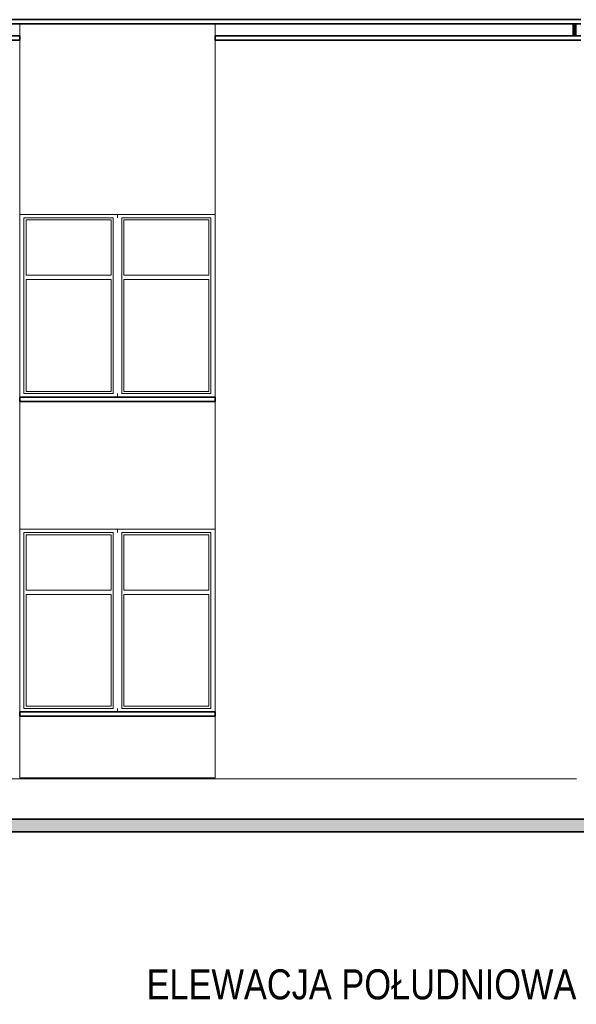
# Model space of a CAD drawing. Extents: x -289599 to -184549, y 66678 to 295474.
# Tile 103 of 256: x -274120 to -267631, y 68904 to 80384. Entities that reach past the tile are written whole.
import ezdxf

# ---------------------------------------------------------------- set-up
doc = ezdxf.new("R2010")
doc.units = 0
doc.header["$MEASUREMENT"] = 0
doc.linetypes.add('Wipeout_Contour', pattern=[1000, 0, -1000])
for name, color, linetype, lineweight in [('Arch opisy_Nr_Pióra__21', 8, 'Continuous', 9), ('Model blacharka_Nr_Pióra__20', 8, 'Continuous', 100), ('Model blacharka_Nr_Pióra__26', 8, 'Continuous', 35), ('Model drzwi_Nr_Pióra__87', 8, 'Continuous', 20), ('Model teren_Nr_Pióra__26', 8, 'Continuous', 35), ('Model Ściany_Nr_Pióra__7', 8, 'Continuous', 13), ('Model Ściany_Nr_Pióra__87', 8, 'Continuous', 20)]:
    doc.layers.add(name, color=color, linetype=linetype, lineweight=lineweight)
for name, color, linetype in [('Model blacharka', 8, 'Continuous'), ('Model drzwi', 8, 'Continuous'), ('Model Ściany', 8, 'Continuous')]:
    doc.layers.add(name, color=color, linetype=linetype)
doc.styles.add('GENERATED_STYLE_7', font='ARIALN.TTF')

msp = doc.modelspace()

# ---------------------------------------------------------------- linework, layer by layer
at = {"layer": 'Model teren_Nr_Pióra__26', "linetype": 'Continuous'}
msp.add_line((-286128, 70914), (-260835, 70914), dxfattribs=at)

# ---------------------------------------------------------------- texts
at = {"layer": 'Arch opisy_Nr_Pióra__21', "linetype": 'Continuous', "insert": (-267630, 69312), "char_height": 350, "attachment_point": 3, "style": 'GENERATED_STYLE_7'}
msp.add_mtext('{ELEWACJA POŁUDNIOWA}', dxfattribs=at)

# ---------------------------------------------------------------- wipeouts: each hides what was drawn before it
at = {"color": 254, "linetype": 'Wipeout_Contour', "lineweight": 0, "ltscale": 1332522.498937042}
msp.add_wipeout([(-281330, 80334), (-267580, 80334), (-267580, 80384), (-281330, 80384)], dxfattribs=at).dxf.layer = 'Model blacharka'
at = {"color": 254, "linetype": 'Wipeout_Contour', "lineweight": 0, "ltscale": 1318631.723572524}
msp.add_wipeout([(-274120, 72264), (-271840, 72264), (-271840, 72314), (-274120, 72314)], dxfattribs=at).dxf.layer = 'Model blacharka'
at = {"color": 254, "linetype": 'Wipeout_Contour', "lineweight": 0, "ltscale": 1321489.940965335}
msp.add_wipeout([(-274120, 74444), (-271840, 74444), (-271840, 75934), (-274120, 75934)], dxfattribs=at).dxf.layer = 'Model drzwi'
at = {"color": 254, "linetype": 'Wipeout_Contour', "lineweight": 0, "ltscale": 1313510.355528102}
msp.add_wipeout([(-271840, 80144), (-271840, 79084), (-267630, 79084), (-267630, 80144)], dxfattribs=at).dxf.layer = 'Model Ściany'
at = {"color": 254, "linetype": 'Wipeout_Contour', "lineweight": 0, "ltscale": 1327686.102808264}
msp.add_wipeout([(-274120, 78074), (-274120, 76024), (-274070, 76024), (-274070, 78074)], dxfattribs=at).dxf.layer = 'Model Ściany'
at = {"color": 254, "linetype": 'Wipeout_Contour', "lineweight": 0, "ltscale": 1323470.35822941}
msp.add_wipeout([(-273030, 78074), (-273030, 76024), (-272980, 76024), (-272980, 78074)], dxfattribs=at).dxf.layer = 'Model Ściany'

# ---------------------------------------------------------------- next in the draw order: wipeouts: each hides what was drawn before it
at = {"color": 254, "linetype": 'Wipeout_Contour', "lineweight": 0, "ltscale": 1314003.043439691}
msp.add_wipeout([(-271840, 80144), (-267580, 80144), (-267580, 80194), (-271840, 80194)], dxfattribs=at).dxf.layer = 'Model blacharka'
at = {"color": 254, "linetype": 'Wipeout_Contour', "lineweight": 0, "ltscale": 1318260.636396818}
msp.add_wipeout([(-274120, 71544), (-271840, 71544), (-271840, 72264), (-274120, 72264)], dxfattribs=at).dxf.layer = 'Model drzwi'
at = {"color": 254, "linetype": 'Wipeout_Contour', "lineweight": 0, "ltscale": 1631607.068282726}
msp.add_wipeout([(-268550, 78904), (-268550, 75154), (-267630, 75154), (-267630, 79084), (-268550, 79084)], dxfattribs=at).dxf.layer = 'Model Ściany'
at = {"color": 254, "linetype": 'Wipeout_Contour', "lineweight": 0, "ltscale": 1989956.525616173}
msp.add_wipeout([(-274120, 78074), (-274070, 78074), (-273030, 78074), (-272980, 78074), (-272980, 78114), (-274120, 78114)], dxfattribs=at).dxf.layer = 'Model Ściany'
at = {"color": 254, "linetype": 'Wipeout_Contour', "lineweight": 0, "ltscale": 1986778.639413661}
msp.add_wipeout([(-274120, 75984), (-272980, 75984), (-272980, 76024), (-273030, 76024), (-274070, 76024), (-274120, 76024)], dxfattribs=at).dxf.layer = 'Model Ściany'

# ---------------------------------------------------------------- next in the draw order: wipeouts: each hides what was drawn before it
at = {"color": 254, "linetype": 'Wipeout_Contour', "lineweight": 0, "ltscale": 1314239.368121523}
msp.add_wipeout([(-271840, 80334), (-271840, 80194), (-267650, 80194), (-267650, 80334)], dxfattribs=at).dxf.layer = 'Model blacharka'
at = {"color": 254, "linetype": 'Wipeout_Contour', "lineweight": 0, "ltscale": 1642151.100630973}
msp.add_wipeout([(-271840, 79084), (-271840, 75934), (-271840, 75154), (-268550, 75154), (-268550, 79084)], dxfattribs=at).dxf.layer = 'Model Ściany'
at = {"color": 254, "linetype": 'Wipeout_Contour', "lineweight": 0, "ltscale": 1325220.793928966}
msp.add_wipeout([(-273055, 76049), (-273055, 77354), (-274045, 77354), (-274045, 76049)], dxfattribs=at).dxf.layer = 'Model Ściany'

# ---------------------------------------------------------------- next in the draw order: linework, layer by layer
at = {"layer": 'Model blacharka_Nr_Pióra__20', "linetype": 'Continuous'}
msp.add_line((-267650, 80194), (-267650, 80334), dxfattribs=at)

# ---------------------------------------------------------------- next in the draw order: wipeouts: each hides what was drawn before it
at = {"color": 254, "linetype": 'Wipeout_Contour', "lineweight": 0, "ltscale": 1319062.23422562}
msp.add_wipeout([(-271890, 78074), (-271890, 76024), (-271840, 76024), (-271840, 78074)], dxfattribs=at).dxf.layer = 'Model Ściany'
at = {"color": 254, "linetype": 'Wipeout_Contour', "lineweight": 0, "ltscale": 1326266.74721124}
msp.add_wipeout([(-273055, 77404), (-273055, 78049), (-274045, 78049), (-274045, 77404)], dxfattribs=at).dxf.layer = 'Model Ściany'
at = {"color": 254, "linetype": 'Wipeout_Contour', "lineweight": 0, "ltscale": 1300722.767171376}
msp.add_wipeout([(-268550, 75154), (-268550, 71534), (-267630, 71534), (-267630, 75154)], dxfattribs=at).dxf.layer = 'Model Ściany'

# ---------------------------------------------------------------- next in the draw order: wipeouts: each hides what was drawn before it
at = {"color": 254, "linetype": 'Wipeout_Contour', "lineweight": 0, "ltscale": 1991453.629886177}
msp.add_wipeout([(-274070, 76049), (-274045, 76049), (-274045, 77354), (-274045, 77404), (-274045, 78049), (-274070, 78049)], dxfattribs=at).dxf.layer = 'Model Ściany'
at = {"color": 254, "linetype": 'Wipeout_Contour', "lineweight": 0, "ltscale": 1985612.015767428}
msp.add_wipeout([(-273055, 76049), (-273030, 76049), (-273030, 78049), (-273055, 78049), (-273055, 77404), (-273055, 77354)], dxfattribs=at).dxf.layer = 'Model Ściany'
at = {"color": 254, "linetype": 'Wipeout_Contour', "lineweight": 0, "ltscale": 3632953.627417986}
msp.add_wipeout([(-274120, 75154), (-280360, 75154), (-280360, 71534), (-268550, 71534), (-268550, 75154), (-271840, 75154), (-271840, 72304), (-271840, 72264), (-271840, 71544), (-274120, 71544), (-274120, 72264)], dxfattribs=at).dxf.layer = 'Model Ściany'

# ---------------------------------------------------------------- next in the draw order: wipeouts: each hides what was drawn before it
at = {"color": 254, "linetype": 'Wipeout_Contour', "lineweight": 0, "ltscale": 1989910.061710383}
msp.add_wipeout([(-273030, 78074), (-274070, 78074), (-274070, 78049), (-274045, 78049), (-273055, 78049), (-273030, 78049)], dxfattribs=at).dxf.layer = 'Model Ściany'
at = {"color": 254, "linetype": 'Wipeout_Contour', "lineweight": 0, "ltscale": 1325909.616348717}
msp.add_wipeout([(-273055, 77404), (-274045, 77404), (-274045, 77354), (-273055, 77354)], dxfattribs=at).dxf.layer = 'Model Ściany'
at = {"color": 254, "linetype": 'Wipeout_Contour', "lineweight": 0, "ltscale": 1986824.007533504}
msp.add_wipeout([(-274070, 76024), (-273030, 76024), (-273030, 76049), (-273055, 76049), (-274045, 76049), (-274070, 76049)], dxfattribs=at).dxf.layer = 'Model Ściany'
at = {"color": 254, "linetype": 'Wipeout_Contour', "lineweight": 0, "ltscale": 1324023.503545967}
msp.add_wipeout([(-274070, 74404), (-274120, 74404), (-274120, 72354), (-274070, 72354)], dxfattribs=at).dxf.layer = 'Model Ściany'
at = {"color": 254, "linetype": 'Wipeout_Contour', "lineweight": 0, "ltscale": 1319796.059996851}
msp.add_wipeout([(-272980, 74404), (-273030, 74404), (-273030, 72354), (-272980, 72354)], dxfattribs=at).dxf.layer = 'Model Ściany'
at = {"color": 254, "linetype": 'Wipeout_Contour', "lineweight": 0, "ltscale": 1315375.622846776}
msp.add_wipeout([(-271840, 74404), (-271890, 74404), (-271890, 72354), (-271840, 72354)], dxfattribs=at).dxf.layer = 'Model Ściany'
at = {"color": 254, "linetype": 'Wipeout_Contour', "lineweight": 0, "ltscale": 1322256.213937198}
msp.add_wipeout([(-267950, 71064), (-267950, 71534), (-280360, 71534), (-280360, 71064)], dxfattribs=at).dxf.layer = 'Model Ściany'

# ---------------------------------------------------------------- next in the draw order: linework, layer by layer
at = {"layer": 'Model drzwi_Nr_Pióra__87', "linetype": 'Continuous'}
msp.add_line((-274120, 71544), (-271840, 71544), dxfattribs=at)
at = {"layer": 'Model Ściany_Nr_Pióra__7', "linetype": 'Continuous'}
for p, q in [((-274045, 78049), (-274045, 77404)), ((-273055, 78049), (-274045, 78049)), ((-273055, 77404), (-273055, 78049)), ((-274045, 77404), (-273055, 77404)), ((-274045, 77354), (-274045, 76049)), ((-273055, 77354), (-274045, 77354)), ((-273055, 76049), (-273055, 77354)), ((-274045, 76049), (-273055, 76049))]:
    msp.add_line(p, q, dxfattribs=at)
at = {"layer": 'Model Ściany_Nr_Pióra__87', "linetype": 'Continuous'}
msp.add_line((-280360, 71534), (-268550, 71534), dxfattribs=at)

# ---------------------------------------------------------------- next in the draw order: wipeouts: each hides what was drawn before it
at = {"color": 254, "linetype": 'Wipeout_Contour', "lineweight": 0, "ltscale": 1323276.997875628}
msp.add_wipeout([(-272980, 78074), (-272980, 76024), (-272930, 76024), (-272930, 78074)], dxfattribs=at).dxf.layer = 'Model Ściany'
at = {"color": 254, "linetype": 'Wipeout_Contour', "lineweight": 0, "ltscale": 1984389.089504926}
msp.add_wipeout([(-274120, 74404), (-274070, 74404), (-273030, 74404), (-272980, 74404), (-272980, 74444), (-274120, 74444)], dxfattribs=at).dxf.layer = 'Model Ściany'
at = {"color": 254, "linetype": 'Wipeout_Contour', "lineweight": 0, "ltscale": 1981340.73246615}
msp.add_wipeout([(-274120, 72314), (-272980, 72314), (-272980, 72354), (-273030, 72354), (-274070, 72354), (-274120, 72354)], dxfattribs=at).dxf.layer = 'Model Ściany'
at = {"color": 254, "linetype": 'Wipeout_Contour', "lineweight": 0, "ltscale": 1297530.860141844}
msp.add_wipeout([(-267950, 71534), (-267950, 71064), (-267630, 71064), (-267630, 71534)], dxfattribs=at).dxf.layer = 'Model Ściany'

# ---------------------------------------------------------------- next in the draw order: hatches: boundary and pattern name
at = {"layer": 'Model teren_Nr_Pióra__26', "linetype": 'Continuous'}
msp.add_hatch(color=256, dxfattribs=at).paths.add_polyline_path([(-286128, 70914), (-260835, 70914), (-260835, 71064), (-286128, 71064)], flags=0)

# ---------------------------------------------------------------- next in the draw order: linework, layer by layer
at = {"layer": 'Model drzwi_Nr_Pióra__87', "linetype": 'Continuous'}
msp.add_line((-274120, 72264), (-274120, 71544), dxfattribs=at)
at = {"layer": 'Model teren_Nr_Pióra__26', "linetype": 'Continuous'}
msp.add_line((-286128, 71064), (-260835, 71064), dxfattribs=at)
at = {"layer": 'Model Ściany_Nr_Pióra__87', "linetype": 'Continuous'}
msp.add_line((-267630, 71534), (-268550, 71534), dxfattribs=at)

# ---------------------------------------------------------------- next in the draw order: wipeouts: each hides what was drawn before it
at = {"color": 254, "linetype": 'Wipeout_Contour', "lineweight": 0, "ltscale": 1983348.906798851}
msp.add_wipeout([(-272980, 78074), (-272930, 78074), (-271890, 78074), (-271840, 78074), (-271840, 78114), (-272980, 78114)], dxfattribs=at).dxf.layer = 'Model Ściany'
at = {"color": 254, "linetype": 'Wipeout_Contour', "lineweight": 0, "ltscale": 1980160.416249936}
msp.add_wipeout([(-272980, 76024), (-272980, 75984), (-271840, 75984), (-271840, 76024), (-271890, 76024), (-272930, 76024)], dxfattribs=at).dxf.layer = 'Model Ściany'
at = {"color": 254, "linetype": 'Wipeout_Contour', "lineweight": 0, "ltscale": 1321566.775210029}
msp.add_wipeout([(-274045, 72379), (-273055, 72379), (-273055, 73684), (-274045, 73684)], dxfattribs=at).dxf.layer = 'Model Ściany'

# ---------------------------------------------------------------- next in the draw order: wipeouts: each hides what was drawn before it
at = {"color": 254, "linetype": 'Wipeout_Contour', "lineweight": 0, "ltscale": 1320810.987917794}
msp.add_wipeout([(-271915, 76049), (-271915, 77354), (-272905, 77354), (-272905, 76049)], dxfattribs=at).dxf.layer = 'Model Ściany'
at = {"color": 254, "linetype": 'Wipeout_Contour', "lineweight": 0, "ltscale": 1322570.100490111}
msp.add_wipeout([(-274045, 73734), (-273055, 73734), (-273055, 74379), (-274045, 74379)], dxfattribs=at).dxf.layer = 'Model Ściany'

# ---------------------------------------------------------------- next in the draw order: wipeouts: each hides what was drawn before it
at = {"color": 254, "linetype": 'Wipeout_Contour', "lineweight": 0, "ltscale": 1321860.431415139}
msp.add_wipeout([(-271915, 77404), (-271915, 78049), (-272905, 78049), (-272905, 77404)], dxfattribs=at).dxf.layer = 'Model Ściany'
at = {"color": 254, "linetype": 'Wipeout_Contour', "lineweight": 0, "ltscale": 1985952.183440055}
msp.add_wipeout([(-274070, 72379), (-274045, 72379), (-274045, 73684), (-274045, 73734), (-274045, 74379), (-274070, 74379)], dxfattribs=at).dxf.layer = 'Model Ściany'
at = {"color": 254, "linetype": 'Wipeout_Contour', "lineweight": 0, "ltscale": 1980094.339670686}
msp.add_wipeout([(-273055, 72379), (-273030, 72379), (-273030, 74379), (-273055, 74379), (-273055, 73734), (-273055, 73684)], dxfattribs=at).dxf.layer = 'Model Ściany'

# ---------------------------------------------------------------- next in the draw order: wipeouts: each hides what was drawn before it
at = {"color": 254, "linetype": 'Wipeout_Contour', "lineweight": 0, "ltscale": 1984840.580338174}
msp.add_wipeout([(-272930, 76049), (-272905, 76049), (-272905, 77354), (-272905, 77404), (-272905, 78049), (-272930, 78049)], dxfattribs=at).dxf.layer = 'Model Ściany'
at = {"color": 254, "linetype": 'Wipeout_Contour', "lineweight": 0, "ltscale": 1979000.328676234}
msp.add_wipeout([(-271915, 76049), (-271890, 76049), (-271890, 78049), (-271915, 78049), (-271915, 77404), (-271915, 77354)], dxfattribs=at).dxf.layer = 'Model Ściany'
at = {"color": 254, "linetype": 'Wipeout_Contour', "lineweight": 0, "ltscale": 1984344.494816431}
msp.add_wipeout([(-273030, 74404), (-274070, 74404), (-274070, 74379), (-274045, 74379), (-273055, 74379), (-273030, 74379)], dxfattribs=at).dxf.layer = 'Model Ściany'
at = {"color": 254, "linetype": 'Wipeout_Contour', "lineweight": 0, "ltscale": 1322227.400464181}
msp.add_wipeout([(-274045, 73734), (-274045, 73684), (-273055, 73684), (-273055, 73734)], dxfattribs=at).dxf.layer = 'Model Ściany'
at = {"color": 254, "linetype": 'Wipeout_Contour', "lineweight": 0, "ltscale": 1981384.226720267}
msp.add_wipeout([(-274045, 72379), (-274070, 72379), (-274070, 72354), (-273030, 72354), (-273030, 72379), (-273055, 72379)], dxfattribs=at).dxf.layer = 'Model Ściany'

# ---------------------------------------------------------------- next in the draw order: linework, layer by layer
at = {"layer": 'Model blacharka_Nr_Pióra__26', "linetype": 'Continuous'}
msp.add_line((-274120, 72264), (-274120, 72314), dxfattribs=at)
at = {"layer": 'Model Ściany_Nr_Pióra__7', "linetype": 'Continuous'}
for p, q in [((-274070, 74404), (-274070, 72354)), ((-274045, 73734), (-274045, 74379)), ((-274045, 74379), (-273055, 74379)), ((-273055, 74379), (-273055, 73734)), ((-273055, 73734), (-274045, 73734)), ((-274045, 72379), (-274045, 73684)), ((-274045, 73684), (-273055, 73684)), ((-273055, 73684), (-273055, 72379)), ((-273055, 72379), (-274045, 72379))]:
    msp.add_line(p, q, dxfattribs=at)
at = {"layer": 'Model Ściany_Nr_Pióra__87', "linetype": 'Continuous'}
msp.add_line((-274120, 72314), (-274120, 74444), dxfattribs=at)

# ---------------------------------------------------------------- next in the draw order: wipeouts: each hides what was drawn before it
at = {"color": 254, "linetype": 'Wipeout_Contour', "lineweight": 0, "ltscale": 1983302.287912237}
msp.add_wipeout([(-271890, 78074), (-272930, 78074), (-272930, 78049), (-272905, 78049), (-271915, 78049), (-271890, 78049)], dxfattribs=at).dxf.layer = 'Model Ściany'
at = {"color": 254, "linetype": 'Wipeout_Contour', "lineweight": 0, "ltscale": 1321502.110033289}
msp.add_wipeout([(-271915, 77404), (-272905, 77404), (-272905, 77354), (-271915, 77354)], dxfattribs=at).dxf.layer = 'Model Ściany'
at = {"color": 254, "linetype": 'Wipeout_Contour', "lineweight": 0, "ltscale": 1980205.935826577}
msp.add_wipeout([(-272930, 76024), (-271890, 76024), (-271890, 76049), (-271915, 76049), (-272905, 76049), (-272930, 76049)], dxfattribs=at).dxf.layer = 'Model Ściany'
at = {"color": 254, "linetype": 'Wipeout_Contour', "lineweight": 0, "ltscale": 1319602.161259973}
msp.add_wipeout([(-272930, 74404), (-272980, 74404), (-272980, 72354), (-272930, 72354)], dxfattribs=at).dxf.layer = 'Model Ściany'

# ---------------------------------------------------------------- next in the draw order: linework, layer by layer
at = {"layer": 'Model Ściany_Nr_Pióra__7', "linetype": 'Continuous'}
for p, q in [((-272905, 78049), (-272905, 77404)), ((-271915, 78049), (-272905, 78049)), ((-271915, 77404), (-271915, 78049)), ((-272905, 77404), (-271915, 77404)), ((-272905, 77354), (-272905, 76049)), ((-271915, 77354), (-272905, 77354)), ((-271915, 76049), (-271915, 77354)), ((-272905, 76049), (-271915, 76049))]:
    msp.add_line(p, q, dxfattribs=at)

# ---------------------------------------------------------------- next in the draw order: wipeouts: each hides what was drawn before it
at = {"color": 254, "linetype": 'Wipeout_Contour', "lineweight": 0, "ltscale": 1322260.926132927}
msp.add_wipeout([(-274120, 75934), (-271840, 75934), (-271840, 75984), (-274120, 75984)], dxfattribs=at).dxf.layer = 'Model blacharka'
at = {"color": 254, "linetype": 'Wipeout_Contour', "lineweight": 0, "ltscale": 1325624.858718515}
msp.add_wipeout([(-274120, 78114), (-271840, 78114), (-271840, 80334), (-274120, 80334)], dxfattribs=at).dxf.layer = 'Model drzwi'
at = {"color": 254, "linetype": 'Wipeout_Contour', "lineweight": 0, "ltscale": 1977762.870124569}
msp.add_wipeout([(-272980, 74404), (-272930, 74404), (-271890, 74404), (-271840, 74404), (-271840, 74444), (-272980, 74444)], dxfattribs=at).dxf.layer = 'Model Ściany'
at = {"color": 254, "linetype": 'Wipeout_Contour', "lineweight": 0, "ltscale": 1974704.284146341}
msp.add_wipeout([(-272930, 72354), (-272980, 72354), (-272980, 72314), (-271840, 72314), (-271840, 72354), (-271890, 72354)], dxfattribs=at).dxf.layer = 'Model Ściany'

# ---------------------------------------------------------------- next in the draw order: linework, layer by layer
at = {"layer": 'Model blacharka_Nr_Pióra__26', "linetype": 'Continuous'}
for p, q in [((-281330, 80384), (-267580, 80384)), ((-281330, 80334), (-267580, 80334)), ((-281330, 80194), (-274120, 80194)), ((-281330, 80144), (-274120, 80144)), ((-274120, 80144), (-274120, 80194)), ((-271840, 80194), (-267580, 80194)), ((-271840, 80144), (-271840, 80194)), ((-271840, 80144), (-267580, 80144)), ((-274120, 75984), (-271840, 75984)), ((-274120, 75934), (-274120, 75984)), ((-274120, 75934), (-271840, 75934)), ((-271840, 75934), (-271840, 75984)), ((-274120, 72264), (-271840, 72264))]:
    msp.add_line(p, q, dxfattribs=at)
at = {"layer": 'Model drzwi_Nr_Pióra__87', "linetype": 'Continuous'}
for p, q in [((-274120, 80334), (-274120, 80194)), ((-271840, 80194), (-271840, 80334)), ((-274120, 80144), (-274120, 78114)), ((-271840, 78114), (-271840, 80144)), ((-274120, 78114), (-271840, 78114)), ((-274120, 75934), (-274120, 74444)), ((-271840, 71544), (-271840, 72264))]:
    msp.add_line(p, q, dxfattribs=at)
at = {"layer": 'Model Ściany_Nr_Pióra__7', "linetype": 'Continuous'}
for p, q in [((-274070, 76024), (-274070, 78074)), ((-274070, 78074), (-273030, 78074)), ((-273030, 78074), (-273030, 76024)), ((-272980, 78114), (-272980, 78074)), ((-272930, 76024), (-272930, 78074)), ((-272930, 78074), (-271890, 78074)), ((-271890, 78074), (-271890, 76024)), ((-273030, 76024), (-274070, 76024)), ((-272980, 76024), (-272980, 75984)), ((-271890, 76024), (-272930, 76024)), ((-273030, 74404), (-274070, 74404)), ((-273030, 72354), (-273030, 74404)), ((-274070, 72354), (-273030, 72354))]:
    msp.add_line(p, q, dxfattribs=at)
at = {"layer": 'Model Ściany_Nr_Pióra__87', "linetype": 'Continuous'}
for p, q in [((-274120, 75984), (-274120, 78114)), ((-271840, 78114), (-271840, 75984))]:
    msp.add_line(p, q, dxfattribs=at)

# ---------------------------------------------------------------- next in the draw order: wipeouts: each hides what was drawn before it
at = {"color": 254, "linetype": 'Wipeout_Contour', "lineweight": 0, "ltscale": 1317144.735621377}
msp.add_wipeout([(-272905, 72379), (-271915, 72379), (-271915, 73684), (-272905, 73684)], dxfattribs=at).dxf.layer = 'Model Ściany'

# ---------------------------------------------------------------- next in the draw order: wipeouts: each hides what was drawn before it
at = {"color": 254, "linetype": 'Wipeout_Contour', "lineweight": 0, "ltscale": 1318151.427575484}
msp.add_wipeout([(-272905, 73734), (-271915, 73734), (-271915, 74379), (-272905, 74379)], dxfattribs=at).dxf.layer = 'Model Ściany'

# ---------------------------------------------------------------- next in the draw order: wipeouts: each hides what was drawn before it
at = {"color": 254, "linetype": 'Wipeout_Contour', "lineweight": 0, "ltscale": 1979320.753461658}
msp.add_wipeout([(-272930, 72379), (-272905, 72379), (-272905, 73684), (-272905, 73734), (-272905, 74379), (-272930, 74379)], dxfattribs=at).dxf.layer = 'Model Ściany'
at = {"color": 254, "linetype": 'Wipeout_Contour', "lineweight": 0, "ltscale": 1973464.167029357}
msp.add_wipeout([(-271915, 72379), (-271890, 72379), (-271890, 74379), (-271915, 74379), (-271915, 73734), (-271915, 73684)], dxfattribs=at).dxf.layer = 'Model Ściany'

# ---------------------------------------------------------------- next in the draw order: wipeouts: each hides what was drawn before it
at = {"color": 254, "linetype": 'Wipeout_Contour', "lineweight": 0, "ltscale": 1977718.125856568}
msp.add_wipeout([(-271890, 74404), (-272930, 74404), (-272930, 74379), (-272905, 74379), (-271915, 74379), (-271890, 74379)], dxfattribs=at).dxf.layer = 'Model Ściany'
at = {"color": 254, "linetype": 'Wipeout_Contour', "lineweight": 0, "ltscale": 1317807.578710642}
msp.add_wipeout([(-272905, 73734), (-272905, 73684), (-271915, 73684), (-271915, 73734)], dxfattribs=at).dxf.layer = 'Model Ściany'
at = {"color": 254, "linetype": 'Wipeout_Contour', "lineweight": 0, "ltscale": 1974747.924410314}
msp.add_wipeout([(-272905, 72379), (-272930, 72379), (-272930, 72354), (-271890, 72354), (-271890, 72379), (-271915, 72379)], dxfattribs=at).dxf.layer = 'Model Ściany'

# ---------------------------------------------------------------- next in the draw order: linework, layer by layer
at = {"layer": 'Model blacharka_Nr_Pióra__26', "linetype": 'Continuous'}
for p in [(-274120, 72314), (-271840, 72264)]:
    msp.add_line(p, (-271840, 72314), dxfattribs=at)
at = {"layer": 'Model drzwi_Nr_Pióra__87', "linetype": 'Continuous'}
for p, q in [((-271840, 74444), (-271840, 75934)), ((-274120, 74444), (-271840, 74444))]:
    msp.add_line(p, q, dxfattribs=at)
at = {"layer": 'Model Ściany_Nr_Pióra__7', "linetype": 'Continuous'}
for p, q in [((-272980, 74404), (-272980, 74444)), ((-272930, 74404), (-272930, 72354)), ((-271890, 74404), (-272930, 74404)), ((-271890, 72354), (-271890, 74404)), ((-272905, 73734), (-272905, 74379)), ((-272905, 74379), (-271915, 74379)), ((-271915, 74379), (-271915, 73734)), ((-271915, 73734), (-272905, 73734)), ((-272905, 72379), (-272905, 73684)), ((-272905, 73684), (-271915, 73684)), ((-271915, 73684), (-271915, 72379)), ((-272980, 72314), (-272980, 72354)), ((-272930, 72354), (-271890, 72354)), ((-271915, 72379), (-272905, 72379))]:
    msp.add_line(p, q, dxfattribs=at)
at = {"layer": 'Model Ściany_Nr_Pióra__87', "linetype": 'Continuous'}
msp.add_line((-271840, 74444), (-271840, 72314), dxfattribs=at)

doc.saveas('drawing.dxf')
